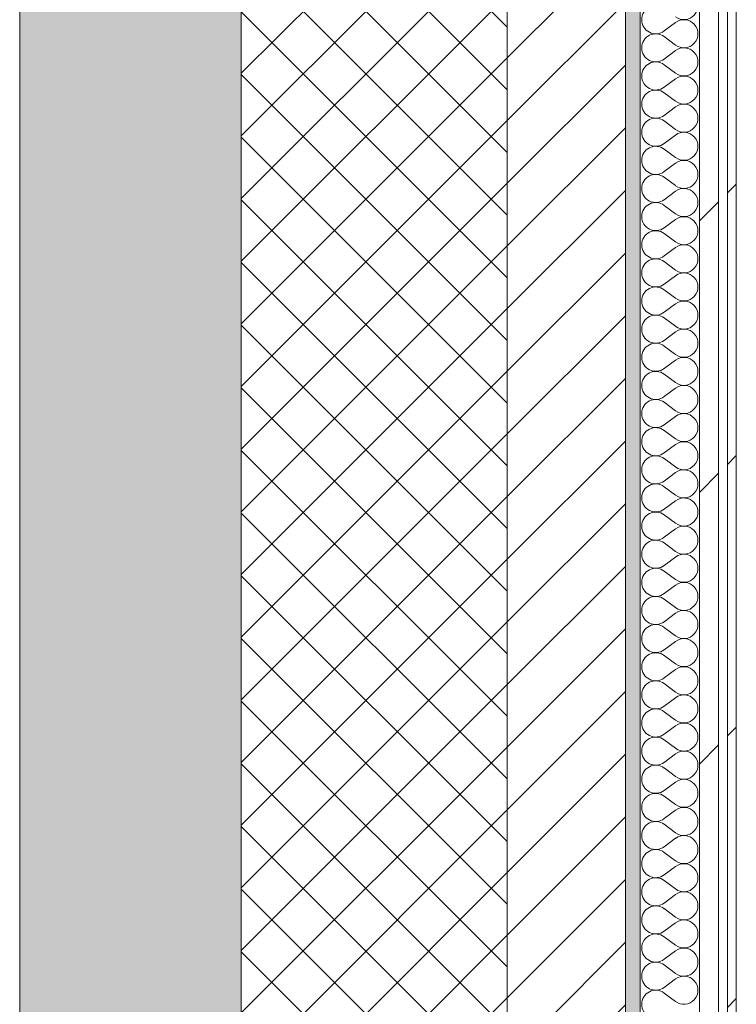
# Model space of a CAD drawing. Header units: millimetres. Extents: x -40968 to 11883, y -18816 to 4378.
# Tile 253 of 256: x -2101 to -1616, y -6400 to -5733. Entities that reach past the tile are written whole.
import ezdxf

# ---------------------------------------------------------------- set-up
doc = ezdxf.new("R2010")
doc.units = ezdxf.units.MM
doc.header["$MEASUREMENT"] = 0
doc.linetypes.add('Wipeout_Contour', pattern=[1000, 0, -1000])
doc.layers.add('12_FAÇ_Façana', color=7, linetype='Continuous')
doc.layers.add('Nuevo_08_E_Envans secs', color=7, linetype='Continuous')
for name, color, linetype, lineweight, true_color in [('12_FAÇ_Façana_Pluma_Nº__102', 7, 'Continuous', 5, 0xcccccc), ('12_FAÇ_Façana_Pluma_Nº__174', 7, 'Continuous', 13, 0xe4ad2c), ('12_FAÇ_Façana_Pluma_Nº__176', 7, 'Continuous', 15, 0x93a0c6), ('Nuevo_08_E_Envans secs_Pluma_Nº__102', 7, 'Continuous', 5, 0xcccccc), ('Nuevo_08_E_Envans secs_Pluma_Nº__171', 171, 'Continuous', 13, 0xaaaaff), ('Nuevo_08_E_Envans secs_Pluma_Nº__177', 7, 'Continuous', 15, 0xf7e046)]:
    doc.layers.add(name, color=color, linetype=linetype, lineweight=lineweight, true_color=true_color)
for name, color, linetype, lineweight in [('12_FAÇ_Façana_Pluma_Nº__2', 8, 'Continuous', 5), ('12_FAÇ_Façana_Pluma_Nº__7', 7, 'Continuous', 5), ('Nuevo_08_E_Envans secs_Pluma_Nº__1', 7, 'Continuous', 5)]:
    doc.layers.add(name, color=color, linetype=linetype, lineweight=lineweight)
pattern_1 = [(45, (0, 0), (-183.848, 183.848), [195, -65]), (45, (7e-14, 183.85), (-183.848, 183.848), [195, -65])]

# ---------------------------------------------------------------- blocks, each defined once
blk = doc.blocks.new('Muro_1_1', base_point=(-1681.11, -1193.98))
at = {"layer": '12_FAÇ_Façana_Pluma_Nº__102', "linetype": 'Continuous', "lineweight": 0, "true_color": 0xe5e5e5}
blk.add_hatch(color=254, dxfattribs=at).paths.add_polyline_path([(-2101.11, -10658.98), (-1951.11, -10658.98), (-1951.11, -7438.98), (-1971.11, -7438.98), (-1971.11, -6988.97), (-1951.11, -6988.97), (-1951.11, -1638.98), (-2101.11, -1638.98)])
at = {"layer": '12_FAÇ_Façana_Pluma_Nº__174', "linetype": 'Continuous', "lineweight": 13, "true_color": 0xe4ad2c}
h = blk.add_hatch(dxfattribs=at)
h.set_pattern_fill('SATE_Aislamiento_0001', color=42, style=0, pattern_type=2)
h.set_pattern_definition([(45, (0, 0), (-21.2132, 21.2132), []), (135, (0, 0), (21.2132, 21.2132), [])])
h.paths.add_polyline_path([(-1951.11, -1638.98), (-1951.11, -6988.97), (-1771.11, -6988.97), (-1771.11, -1638.98)])
at = {"layer": '12_FAÇ_Façana_Pluma_Nº__176', "linetype": 'Continuous', "lineweight": 0, "true_color": 0x495063}
blk.add_hatch(color=251, dxfattribs=at).paths.add_polyline_path([(-1681.11, -1678.98), (-1691.11, -1678.98), (-1691.11, -6988.97), (-1681.11, -6988.97)])
at = {"layer": '12_FAÇ_Façana_Pluma_Nº__2', "linetype": 'Continuous', "lineweight": 5}
h = blk.add_hatch(dxfattribs=at)
h.set_pattern_fill('Ceramic_0001', color=8, style=0, pattern_type=2)
h.set_pattern_definition([(45, (0, 0), (-21.2132, 21.2132), [])])
h.paths.add_polyline_path([(-1691.11, -1678.98), (-1771.11, -1678.98), (-1771.11, -6988.97), (-1691.11, -6988.97)])
at = {"layer": '12_FAÇ_Façana_Pluma_Nº__7', "color": 7, "linetype": 'Continuous', "lineweight": 5}
for p, q in [((-1951.11, -1638.98), (-1951.11, -6988.97)), ((-1771.11, -6988.97), (-1771.11, -1678.98)), ((-1691.11, -6988.97), (-1691.11, -1678.98))]:
    blk.add_line(p, q, dxfattribs=at)
at = {"layer": '12_FAÇ_Façana_Pluma_Nº__7', "color": 7, "linetype": 'Continuous', "lineweight": 5, "flags": 128}
for points in [[(-2101.11, -1638.98), (-2101.11, -10658.98)], [(-1681.11, -6988.97), (-1681.11, -1678.98)]]:
    blk.add_lwpolyline(points, dxfattribs=at)
blk = doc.blocks.new('*X353')
at = {"layer": 'Nuevo_08_E_Envans secs_Pluma_Nº__102', "color": 254, "linetype": 'Continuous', "lineweight": 5, "true_color": 0xcccccc}
for p, q in [((-1657.3, -5735.24), (-1664.92, -5740.95)), ((-1657.3, -5750.48), (-1664.92, -5744.76)), ((-1657.3, -5754.29), (-1664.92, -5760)), ((-1657.3, -5769.52), (-1664.92, -5763.81)), ((-1657.3, -5773.33), (-1664.92, -5779.05)), ((-1657.3, -5788.57), (-1664.92, -5782.86)), ((-1657.3, -5792.38), (-1664.92, -5798.1)), ((-1657.3, -5807.62), (-1664.92, -5801.9)), ((-1657.3, -5811.43), (-1664.92, -5817.14)), ((-1657.3, -5826.67), (-1664.92, -5820.95)), ((-1657.3, -5830.48), (-1664.92, -5836.19)), ((-1657.3, -5845.71), (-1664.92, -5840)), ((-1657.3, -5849.52), (-1664.92, -5855.24)), ((-1657.3, -5864.76), (-1664.92, -5859.05)), ((-1657.3, -5868.57), (-1664.92, -5874.29)), ((-1657.3, -5883.81), (-1664.92, -5878.1)), ((-1657.3, -5887.62), (-1664.92, -5893.33)), ((-1657.3, -5902.86), (-1664.92, -5897.14)), ((-1657.3, -5906.67), (-1664.92, -5912.38)), ((-1657.3, -5921.9), (-1664.92, -5916.19)), ((-1657.3, -5925.71), (-1664.92, -5931.43)), ((-1657.3, -5940.95), (-1664.92, -5935.24)), ((-1657.3, -5944.76), (-1664.92, -5950.48)), ((-1657.3, -5960), (-1664.92, -5954.29)), ((-1657.3, -5963.81), (-1664.92, -5969.52)), ((-1657.3, -5979.05), (-1664.92, -5973.33)), ((-1657.3, -5982.86), (-1664.92, -5988.57)), ((-1657.3, -5998.1), (-1664.92, -5992.38)), ((-1657.3, -6001.9), (-1664.92, -6007.62)), ((-1657.3, -6017.14), (-1664.92, -6011.43)), ((-1657.3, -6020.95), (-1664.92, -6026.67)), ((-1657.3, -6036.19), (-1664.92, -6030.48)), ((-1657.3, -6040), (-1664.92, -6045.71)), ((-1657.3, -6055.24), (-1664.92, -6049.52)), ((-1657.3, -6059.05), (-1664.92, -6064.76)), ((-1657.3, -6074.29), (-1664.92, -6068.57)), ((-1657.3, -6078.1), (-1664.92, -6083.81)), ((-1657.3, -6093.33), (-1664.92, -6087.62)), ((-1657.3, -6097.14), (-1664.92, -6102.86)), ((-1657.3, -6112.38), (-1664.92, -6106.67)), ((-1657.3, -6116.19), (-1664.92, -6121.9)), ((-1657.3, -6131.43), (-1664.92, -6125.71)), ((-1657.3, -6135.24), (-1664.92, -6140.95)), ((-1657.3, -6150.48), (-1664.92, -6144.76)), ((-1657.3, -6154.29), (-1664.92, -6160)), ((-1657.3, -6169.52), (-1664.92, -6163.81)), ((-1657.3, -6173.33), (-1664.92, -6179.05)), ((-1657.3, -6188.57), (-1664.92, -6182.86)), ((-1657.3, -6192.38), (-1664.92, -6198.1)), ((-1657.3, -6207.62), (-1664.92, -6201.9)), ((-1657.3, -6211.43), (-1664.92, -6217.14)), ((-1657.3, -6226.67), (-1664.92, -6220.95)), ((-1657.3, -6230.48), (-1664.92, -6236.19)), ((-1657.3, -6245.71), (-1664.92, -6240)), ((-1657.3, -6249.52), (-1664.92, -6255.24)), ((-1657.3, -6264.76), (-1664.92, -6259.05)), ((-1657.3, -6268.57), (-1664.92, -6274.29)), ((-1657.3, -6283.81), (-1664.92, -6278.1)), ((-1657.3, -6287.62), (-1664.92, -6293.33)), ((-1657.3, -6302.86), (-1664.92, -6297.14)), ((-1657.3, -6306.67), (-1664.92, -6312.38)), ((-1657.3, -6321.9), (-1664.92, -6316.19)), ((-1657.3, -6325.71), (-1664.92, -6331.43)), ((-1657.3, -6340.95), (-1664.92, -6335.24)), ((-1657.3, -6344.76), (-1664.92, -6350.48)), ((-1657.3, -6360), (-1664.92, -6354.29)), ((-1657.3, -6363.81), (-1664.92, -6369.52)), ((-1657.3, -6379.05), (-1664.92, -6373.33)), ((-1657.3, -6382.86), (-1664.92, -6388.57)), ((-1657.3, -6398.1), (-1664.92, -6392.38))]:
    blk.add_line(p, q, dxfattribs=at)
for centre, start, end in [((-1651.59, -5723.81), 233.1301, 126.8699), ((-1670.63, -5733.33), 53.1301, 180), ((-1670.63, -5733.33), 180, 306.8699), ((-1651.59, -5742.86), 233.1301, 126.8699), ((-1670.63, -5752.38), 53.1301, 180), ((-1670.63, -5752.38), 180, 306.8699), ((-1651.59, -5761.9), 233.1301, 126.8699), ((-1670.63, -5771.43), 53.1301, 180), ((-1670.63, -5771.43), 180, 306.8699), ((-1651.59, -5780.95), 233.1301, 126.8699), ((-1670.63, -5790.48), 53.1301, 180), ((-1670.63, -5790.48), 180, 306.8699), ((-1651.59, -5800), 233.1301, 126.8699), ((-1670.63, -5809.52), 53.1301, 180), ((-1670.63, -5809.52), 180, 306.8699), ((-1651.59, -5819.05), 233.1301, 126.8699), ((-1670.63, -5828.57), 53.1301, 180), ((-1670.63, -5828.57), 180, 306.8699), ((-1651.59, -5838.1), 233.1301, 126.8699), ((-1670.63, -5847.62), 53.1301, 180), ((-1670.63, -5847.62), 180, 306.8699), ((-1651.59, -5857.14), 233.1301, 126.8699), ((-1670.63, -5866.67), 53.1301, 180), ((-1670.63, -5866.67), 180, 306.8699), ((-1651.59, -5876.19), 233.1301, 126.8699), ((-1670.63, -5885.71), 53.1301, 180), ((-1670.63, -5885.71), 180, 306.8699), ((-1651.59, -5895.24), 233.1301, 126.8699), ((-1670.63, -5904.76), 53.1301, 180), ((-1670.63, -5904.76), 180, 306.8699), ((-1651.59, -5914.29), 233.1301, 126.8699), ((-1670.63, -5923.81), 53.1301, 180), ((-1670.63, -5923.81), 180, 306.8699), ((-1651.59, -5933.33), 233.1301, 126.8699), ((-1670.63, -5942.86), 53.1301, 180), ((-1670.63, -5942.86), 180, 306.8699), ((-1651.59, -5952.38), 233.1301, 126.8699), ((-1670.63, -5961.9), 53.1301, 180), ((-1670.63, -5961.9), 180, 306.8699), ((-1651.59, -5971.43), 233.1301, 126.8699), ((-1670.63, -5980.95), 53.1301, 180), ((-1670.63, -5980.95), 180, 306.8699), ((-1651.59, -5990.48), 233.1301, 126.8699), ((-1670.63, -6000), 53.1301, 180), ((-1670.63, -6000), 180, 306.8699), ((-1651.59, -6009.52), 233.1301, 126.8699), ((-1670.63, -6019.05), 53.1301, 180), ((-1670.63, -6019.05), 180, 306.8699), ((-1651.59, -6028.57), 233.1301, 126.8699), ((-1670.63, -6038.1), 53.1301, 180), ((-1670.63, -6038.1), 180, 306.8699), ((-1651.59, -6047.62), 233.1301, 126.8699), ((-1670.63, -6057.14), 53.1301, 180), ((-1670.63, -6057.14), 180, 306.8699), ((-1651.59, -6066.67), 233.1301, 126.8699), ((-1670.63, -6076.19), 53.1301, 180), ((-1670.63, -6076.19), 180, 306.8699), ((-1651.59, -6085.71), 233.1301, 126.8699), ((-1670.63, -6095.24), 53.1301, 180), ((-1670.63, -6095.24), 180, 306.8699), ((-1651.59, -6104.76), 233.1301, 126.8699), ((-1670.63, -6114.29), 53.1301, 180), ((-1670.63, -6114.29), 180, 306.8699), ((-1651.59, -6123.81), 233.1301, 126.8699), ((-1670.63, -6133.33), 53.1301, 180), ((-1670.63, -6133.33), 180, 306.8699), ((-1651.59, -6142.86), 233.1301, 126.8699), ((-1670.63, -6152.38), 53.1301, 180), ((-1670.63, -6152.38), 180, 306.8699), ((-1651.59, -6161.9), 233.1301, 126.8699), ((-1670.63, -6171.43), 53.1301, 180), ((-1670.63, -6171.43), 180, 306.8699), ((-1651.59, -6180.95), 233.1301, 126.8699), ((-1670.63, -6190.48), 53.1301, 180), ((-1670.63, -6190.48), 180, 306.8699), ((-1651.59, -6200), 233.1301, 126.8699), ((-1670.63, -6209.52), 53.1301, 180), ((-1670.63, -6209.52), 180, 306.8699), ((-1651.59, -6219.05), 233.1301, 126.8699), ((-1670.63, -6228.57), 53.1301, 180), ((-1670.63, -6228.57), 180, 306.8699), ((-1651.59, -6238.1), 233.1301, 126.8699), ((-1670.63, -6247.62), 53.1301, 180), ((-1670.63, -6247.62), 180, 306.8699), ((-1651.59, -6257.14), 233.1301, 126.8699), ((-1670.63, -6266.67), 53.1301, 180), ((-1670.63, -6266.67), 180, 306.8699), ((-1651.59, -6276.19), 233.1301, 126.8699), ((-1670.63, -6285.71), 53.1301, 180), ((-1670.63, -6285.71), 180, 306.8699), ((-1651.59, -6295.24), 233.1301, 126.8699), ((-1670.63, -6304.76), 53.1301, 180), ((-1670.63, -6304.76), 180, 306.8699), ((-1651.59, -6314.29), 233.1301, 126.8699), ((-1670.63, -6323.81), 53.1301, 180), ((-1670.63, -6323.81), 180, 306.8699), ((-1651.59, -6333.33), 233.1301, 126.8699), ((-1670.63, -6342.86), 53.1301, 180), ((-1670.63, -6342.86), 180, 306.8699), ((-1651.59, -6352.38), 233.1301, 126.8699), ((-1670.63, -6361.9), 53.1301, 180), ((-1670.63, -6361.9), 180, 306.8699), ((-1651.59, -6371.43), 233.1301, 126.8699), ((-1670.63, -6380.95), 53.1301, 180), ((-1670.63, -6380.95), 180, 306.8699), ((-1651.59, -6390.48), 233.1301, 126.8699), ((-1670.63, -6400), 53.1301, 180), ((-1670.63, -6400), 180, 306.8699)]:
    blk.add_arc(centre, 9.52, start, end, dxfattribs=at)
blk = doc.blocks.new('Muro_120_1', base_point=(-1616.11, -6988.97))
at = {"layer": 'Nuevo_08_E_Envans secs_Pluma_Nº__1', "color": 7, "linetype": 'Continuous', "lineweight": 5, "flags": 128}
blk.add_lwpolyline([(-1681.11, -1703.98), (-1681.11, -6988.97)], dxfattribs=at)
at = {"color": 254, "linetype": 'Wipeout_Contour', "lineweight": 0, "ltscale": 19077.207977}
blk.add_wipeout([(-1628.11, -6988.97), (-1628.11, -1703.98), (-1641.11, -1703.98), (-1641.11, -6988.97)], dxfattribs=at).dxf.layer = 'Nuevo_08_E_Envans secs'
at = {"color": 254, "linetype": 'Wipeout_Contour', "lineweight": 0, "ltscale": 19048.763385}
blk.add_wipeout([(-1616.11, -6988.97), (-1616.11, -1703.98), (-1622.11, -1703.98), (-1622.11, -6988.97)], dxfattribs=at).dxf.layer = 'Nuevo_08_E_Envans secs'
at = {"layer": 'Nuevo_08_E_Envans secs_Pluma_Nº__171', "linetype": 'Continuous', "lineweight": 13, "true_color": 0xaaaaff}
h = blk.add_hatch(dxfattribs=at)
h.set_pattern_fill('Panellat_HPL_0001', color=161, style=0, pattern_type=2)
h.set_pattern_definition(pattern_1)
h.paths.add_polyline_path([(-1616.11, -6988.97), (-1616.11, -1703.98), (-1622.11, -1703.98), (-1622.11, -6988.97)])
at = {"layer": 'Nuevo_08_E_Envans secs_Pluma_Nº__177', "linetype": 'Continuous', "lineweight": 15, "true_color": 0xf7e046}
h = blk.add_hatch(dxfattribs=at)
h.set_pattern_fill('Panellat_HPL_0001', color=53, style=0, pattern_type=2)
h.set_pattern_definition(pattern_1)
h.paths.add_polyline_path([(-1628.11, -6988.97), (-1628.11, -1703.98), (-1641.11, -1703.98), (-1641.11, -6988.97)])
at = {"layer": 'Nuevo_08_E_Envans secs_Pluma_Nº__1', "color": 7, "linetype": 'Continuous', "lineweight": 5}
for p, q in [((-1641.11, -6988.97), (-1641.11, -1703.98)), ((-1628.11, -6988.97), (-1628.11, -1703.98)), ((-1622.11, -6988.97), (-1622.11, -1703.98))]:
    blk.add_line(p, q, dxfattribs=at)
at = {"layer": 'Nuevo_08_E_Envans secs_Pluma_Nº__1', "color": 7, "linetype": 'Continuous', "lineweight": 5, "flags": 128}
blk.add_lwpolyline([(-1616.11, -6988.97), (-1616.11, -1703.98)], dxfattribs=at)
at = {"layer": 'Nuevo_08_E_Envans secs', "color": 7, "lineweight": 20}
blk.add_blockref('*X353', (0, 0), dxfattribs=at)

msp = doc.modelspace()

# ---------------------------------------------------------------- block references
at = {"layer": '12_FAÇ_Façana', "color": 7, "lineweight": 20}
msp.add_blockref('Muro_1_1', (-1681.11, -1193.98), dxfattribs=at)

# ---------------------------------------------------------------- next in the draw order: block references
at = {"layer": 'Nuevo_08_E_Envans secs', "color": 7, "lineweight": 20}
msp.add_blockref('Muro_120_1', (-1616.11, -6988.97), dxfattribs=at)

doc.saveas('drawing.dxf')
